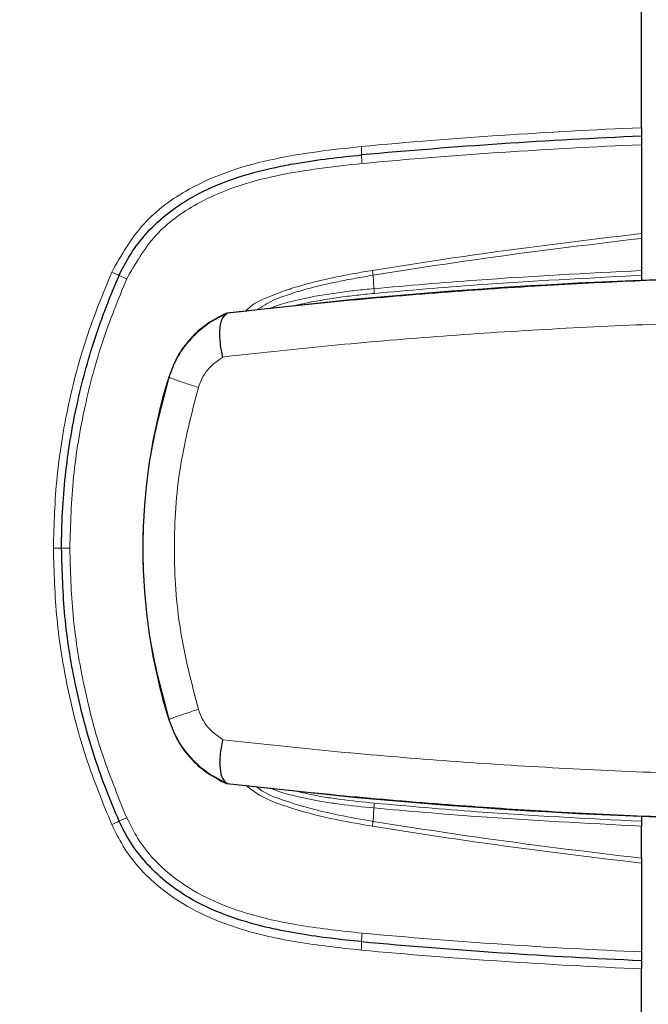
# Model space of a CAD drawing. Header units: millimetres. Extents: x 0 to 4205, y 0 to 2970.
# Tile 67 of 87: x 2038 to 2074, y 2380 to 2438. Entities that reach past the tile are written whole.
import ezdxf

# ---------------------------------------------------------------- set-up
doc = ezdxf.new("R2010")
doc.units = ezdxf.units.MM
doc.header["$LTSCALE"] = 5
doc.styles.add('SLDTEXTSTYLE0', font='TXT', dxfattribs={"width": 0.605})
doc.dimstyles.new('SLDDIMSTYLE0', dxfattribs={"dimtxt": 12.841593, "dimasz": 16.5, "dimexe": 0, "dimexo": 0.0625, "dimgap": 3.210398, "dimtad": 1, "dimdec": 0, "dimrnd": 1e-09, "dimzin": 12, "dimdsep": 46, "dimtxsty": 'SLDTEXTSTYLE0', "dimsah": 1, "dimcen": 0.09, "dimadec": 0, "dimazin": 3, "dimtfac": 1, "dimtdec": 1, "dimtofl": 0, "dimtmove": 0, "dimatfit": 3, "dimfxl": 0, "dimfrac": 2, "dimtolj": 1, "dimtzin": 12, "dimarcsym": 0})

# ---------------------------------------------------------------- blocks, each defined once
blk = doc.blocks.new('_D_7')
at = {"color": 7, "linetype": 'Continuous', "lineweight": 0}
for p, q in [((2163.821, 2742.16), (2159.412, 2742.16)), ((2159.412, 2742.16), (2159.412, 2722.438)), ((2198.119, 2742.16), (2202.529, 2742.16)), ((2202.529, 2742.16), (2202.529, 2722.438)), ((1950.031, 2550.636), (1950.031, 2724.499)), ((2399.561, 1699.776), (2399.561, 2724.499)), ((2159.412, 2722.438), (2163.821, 2722.438)), ((2202.529, 2722.438), (2198.119, 2722.438)), ((1950.031, 2719.499), (2399.561, 2719.499))]:
    blk.add_line(p, q, dxfattribs=at)
at = {"color": 7, "linetype": 'Continuous', "lineweight": 18}
for points in [[(1950.031, 2719.499), (1966.531, 2716.999), (1966.531, 2721.999)], [(2399.561, 2719.499), (2383.061, 2721.999), (2383.061, 2716.999)]]:
    blk.add_solid(points, dxfattribs=at)
at = {"color": 7, "linetype": 'Continuous', "lineweight": 18, "char_height": 13.2292, "attachment_point": 1, "style": 'SLDTEXTSTYLE0'}
for s, insert in [('450', (2166.271, 2762.153)), ('17,7', (2163.821, 2739.492))]:
    blk.add_mtext(s, dxfattribs=dict(at, insert=insert))

msp = doc.modelspace()

# ---------------------------------------------------------------- linework, layer by layer
at = {"color": 7, "linetype": 'Continuous', "lineweight": 25}
for p, q in [((2074.089, 2431.377), (2074.089, 2586.601)), ((2074.089, 2430.377), (2074.089, 2425.164)), ((2074.089, 2424.877), (2074.089, 2422.987)), ((2074.089, 2422.704), (2074.089, 2422.407)), ((2057.392, 2421.304), (2049.743, 2420.484)), ((2049.776, 2420.484), (2049.731, 2420.46)), ((2049.776, 2420.484), (2049.743, 2420.484)), ((2049.776, 2392.852), (2049.731, 2392.876)), ((2049.743, 2392.852), (2057.392, 2392.031)), ((2049.776, 2392.852), (2049.743, 2392.852)), ((2074.089, 2390.928), (2074.089, 2390.637)), ((2074.089, 2388.464), (2074.089, 2390.354)), ((2074.089, 2388.177), (2074.089, 2382.964)), ((2074.089, 1921.377), (2074.089, 2381.964))]:
    msp.add_line(p, q, dxfattribs=at)
at = {"color": 8, "linetype": 'Continuous', "lineweight": 18}
for p, q in [((2058.335, 2422.712), (2058.38, 2421.925)), ((2046.345, 2416.718), (2046.32, 2416.718)), ((2046.345, 2396.617), (2046.32, 2396.617)), ((2058.335, 2390.628), (2058.38, 2391.416))]:
    msp.add_line(p, q, dxfattribs=at)
at = {"color": 8, "linetype": 'Continuous', "lineweight": 18, "flags": 128}
for points in [[(2040.026, 2406.67), (2040.016, 2406.67), (2039.989, 2406.67), (2039.945, 2406.67), (2039.885, 2406.67), (2039.812, 2406.67), (2039.729, 2406.67), (2039.638, 2406.67), (2039.543, 2406.67)], [(2040.508, 2406.67), (2040.413, 2406.67), (2040.322, 2406.67), (2040.239, 2406.67), (2040.166, 2406.67), (2040.106, 2406.67), (2040.062, 2406.67), (2040.035, 2406.67), (2040.026, 2406.67)]]:
    msp.add_lwpolyline(points, dxfattribs=at)
at = {"color": 8, "linetype": 'Continuous', "lineweight": 18}
for centre, radius, start, end in [((2088.131, 2098.673), 333, 92.41677, 95.25624), ((2054.057, 2429.82), 3.597, 359.28395, 7.235), ((2088.096, 2098.673), 332, 92.41803, 95.25624), ((2061.25, 2429.73), 3.597, 179.28395, 187.235), ((2039.652, 2415.103), 8.475, 63.65811, 66.93141), ((2066.881, 2424.366), 8.704, 189.06808, 190.95077), ((2047.173, 2430.292), 8.475, 243.65811, 246.93141), ((2066.956, 2422.447), 8.592, 183.48216, 185.3661), ((2066.956, 2390.894), 8.592, 174.63422, 176.51817), ((2039.652, 2398.238), 8.475, 293.06859, 296.34189), ((2047.173, 2383.049), 8.475, 113.06859, 116.34189), ((2066.883, 2388.975), 8.706, 169.04973, 170.93208), ((2054.057, 2383.521), 3.597, 352.765, 0.71605), ((2061.25, 2383.611), 3.597, 172.765, 180.71605), ((2088.096, 2714.668), 332, 264.74376, 267.58197), ((2088.131, 2714.668), 333, 264.74376, 267.58323)]:
    msp.add_arc(centre, radius, start, end, dxfattribs=at)
at = {"color": 7, "linetype": 'Continuous', "lineweight": 25}
for centre, radius, start, end in [((2088.114, 2098.673), 332.5, 92.4174, 95.25624), ((2087.068, 2099.061), 323.607, 90.00001, 95.26161), ((2078.821, 2406.668), 34.02, 162.81645, 197.18355), ((2087.068, 2714.275), 323.607, 264.73839, 269.99999), ((2088.114, 2714.668), 332.5, 264.74376, 267.5826)]:
    msp.add_arc(centre, radius, start, end, dxfattribs=at)
for points, knots in [([(2074.089, 2431.377), (2074.089, 2431.32), (2074.089, 2431.208), (2074.089, 2431.058), (2074.089, 2430.945), (2074.089, 2430.885), (2074.089, 2430.879), (2074.089, 2430.877)], [0, 0, 0, 0, 0.214846, 0.429701, 0.644354, 0.858876, 1, 1, 1, 1]), ([(2074.089, 2430.877), (2074.089, 2430.871), (2074.089, 2430.86), (2074.089, 2430.774), (2074.089, 2430.648), (2074.089, 2430.507), (2074.089, 2430.414), (2074.089, 2430.377)], [0, 0, 0, 0, 0.214695, 0.429397, 0.643953, 0.858492, 1, 1, 1, 1]), ([(2043.413, 2422.697), (2043.413, 2422.698), (2043.85, 2423.686), (2045.085, 2425.511), (2047.519, 2427.331), (2050.088, 2428.427), (2052.146, 2428.969), (2054.671, 2429.454), (2056.367, 2429.656), (2057.654, 2429.775), (2057.654, 2429.775)], [0, 0, 0, 0, 0.000004, 0.194165, 0.386343, 0.538015, 0.693575, 0.767764, 0.999996, 1, 1, 1, 1]), ([(2074.089, 2425.164), (2074.089, 2425.111), (2074.089, 2425.013), (2074.089, 2424.921), (2074.089, 2424.883), (2074.089, 2424.877)], [0, 0, 0, 0, 0.495814, 0.925543, 1, 1, 1, 1]), ([(2074.089, 2422.987), (2074.089, 2422.952), (2074.089, 2422.882), (2074.089, 2422.778), (2074.089, 2422.719), (2074.089, 2422.704)], [0, 0, 0, 0, 0.428747, 0.857481, 1, 1, 1, 1]), ([(2040.026, 2406.67), (2040.026, 2406.67), (2040.026, 2408.09), (2040.178, 2410.932), (2040.848, 2415.048), (2041.919, 2418.989), (2042.872, 2421.476), (2043.413, 2422.697), (2043.413, 2422.697)], [0, 0, 0, 0, 0.000004, 0.258256, 0.516507, 0.757023, 0.999996, 1, 1, 1, 1]), ([(2049.546, 2420.408), (2049.185, 2420.217), (2048.482, 2419.843), (2047.562, 2418.99), (2046.79, 2417.959), (2046.476, 2417.129), (2046.32, 2416.718)], [0, 0, 0, 0, 0.247068, 0.482062, 0.743335, 1, 1, 1, 1]), ([(2049.493, 2417.907), (2049.439, 2418.169), (2049.326, 2418.725), (2049.307, 2419.501), (2049.42, 2420.181), (2049.624, 2420.364), (2049.731, 2420.46)], [0, 0, 0, 0, 0.211513, 0.449617, 0.712945, 1, 1, 1, 1]), ([(2049.546, 2420.408), (2049.602, 2420.431), (2049.713, 2420.477), (2049.733, 2420.482), (2049.743, 2420.484)], [0, 0, 0, 0, 0.4981006, 1, 1, 1, 1]), ([(2043.413, 2390.643), (2043.413, 2390.643), (2042.838, 2391.942), (2041.827, 2394.602), (2040.781, 2398.637), (2040.142, 2402.675), (2040.065, 2405.334), (2040.026, 2406.67)], [0, 0, 0, 0, 0.0000036, 0.2582544, 0.5165035, 0.7570222, 1, 1, 1, 1]), ([(2046.32, 2396.617), (2046.475, 2396.207), (2046.789, 2395.379), (2047.56, 2394.347), (2048.481, 2393.494), (2049.185, 2393.12), (2049.546, 2392.928)], [0, 0, 0, 0, 0.256283, 0.517196, 0.752466, 1, 1, 1, 1]), ([(2049.493, 2395.428), (2049.43, 2395.111), (2049.309, 2394.492), (2049.317, 2393.704), (2049.449, 2393.11), (2049.638, 2392.953), (2049.731, 2392.876)], [0, 0, 0, 0, 0.256497, 0.500407, 0.753241, 1, 1, 1, 1]), ([(2049.546, 2392.928), (2049.602, 2392.905), (2049.713, 2392.858), (2049.733, 2392.854), (2049.743, 2392.852)], [0, 0, 0, 0, 0.498101, 1, 1, 1, 1]), ([(2057.654, 2383.566), (2057.654, 2383.566), (2056.446, 2383.677), (2054.025, 2383.965), (2050.863, 2384.645), (2048.255, 2385.67), (2045.989, 2387.06), (2044.357, 2388.816), (2043.61, 2390.198), (2043.413, 2390.643), (2043.413, 2390.643)], [0, 0, 0, 0, 0.000004, 0.217751, 0.437906, 0.578675, 0.719044, 0.912499, 0.999996, 1, 1, 1, 1]), ([(2074.089, 2390.637), (2074.089, 2390.592), (2074.089, 2390.502), (2074.089, 2390.409), (2074.089, 2390.365), (2074.089, 2390.354)], [0, 0, 0, 0, 0.42917, 0.858358, 1, 1, 1, 1]), ([(2074.089, 2388.464), (2074.089, 2388.423), (2074.089, 2388.345), (2074.089, 2388.238), (2074.089, 2388.185), (2074.089, 2388.177)], [0, 0, 0, 0, 0.495855, 0.924928, 1, 1, 1, 1]), ([(2074.089, 2382.964), (2074.089, 2382.907), (2074.089, 2382.795), (2074.089, 2382.645), (2074.089, 2382.532), (2074.089, 2382.472), (2074.089, 2382.466), (2074.089, 2382.464)], [0, 0, 0, 0, 0.214846, 0.4297, 0.644354, 0.858876, 1, 1, 1, 1]), ([(2074.089, 2382.464), (2074.089, 2382.458), (2074.089, 2382.447), (2074.089, 2382.361), (2074.089, 2382.234), (2074.089, 2382.094), (2074.089, 2382.001), (2074.089, 2381.964)], [0, 0, 0, 0, 0.214695, 0.429397, 0.643953, 0.858492, 1, 1, 1, 1])]:
    msp.add_open_spline(points, degree=3, knots=knots, dxfattribs=at)
at = {"color": 8, "linetype": 'Continuous', "lineweight": 18}
for points, knots in [([(2042.973, 2422.9), (2043.537, 2423.887), (2044.663, 2425.858), (2047.257, 2427.744), (2049.921, 2428.897), (2053.312, 2429.794), (2055.916, 2430.083), (2057.625, 2430.273)], [0, 0, 0, 0, 0.195981, 0.391397, 0.544163, 0.700927, 1, 1, 1, 1]), ([(2057.682, 2429.277), (2056.005, 2429.091), (2053.501, 2428.814), (2050.254, 2427.962), (2047.787, 2426.905), (2045.394, 2425.183), (2044.367, 2423.392), (2043.852, 2422.495)], [0, 0, 0, 0, 0.312664, 0.466973, 0.620787, 0.810082, 1, 1, 1, 1]), ([(2058.285, 2422.994), (2060.28, 2423.308), (2065.533, 2424.133), (2070.814, 2424.769), (2074.089, 2425.164)], [0, 0, 0, 0, 0.379623, 1, 1, 1, 1]), ([(2074.089, 2424.877), (2070.829, 2424.484), (2065.565, 2423.849), (2060.328, 2423.026), (2058.335, 2422.712)], [0, 0, 0, 0, 0.619513, 1, 1, 1, 1]), ([(2039.543, 2406.67), (2039.585, 2408.073), (2039.669, 2410.878), (2040.356, 2415.009), (2041.405, 2419.05), (2042.448, 2421.612), (2042.973, 2422.9)], [0, 0, 0, 0, 0.251792, 0.503587, 0.750462, 1, 1, 1, 1]), ([(2050.838, 2420.601), (2050.861, 2420.627), (2051.264, 2421.066), (2052.186, 2421.441), (2053.111, 2421.802), (2053.702, 2421.99), (2054.636, 2422.268), (2055.846, 2422.549), (2057.237, 2422.819), (2057.936, 2422.936), (2058.285, 2422.994)], [0, 0, 0, 0, 0.013361, 0.225944, 0.360615, 0.394259, 0.461551, 0.73084, 0.865421, 1, 1, 1, 1]), ([(2058.38, 2421.925), (2060.393, 2422.101), (2065.622, 2422.557), (2070.865, 2422.823), (2074.089, 2422.987)], [0, 0, 0, 0, 0.384942, 1, 1, 1, 1]), ([(2043.852, 2422.495), (2043.358, 2421.286), (2042.365, 2418.854), (2041.332, 2414.953), (2040.638, 2410.879), (2040.551, 2408.073), (2040.508, 2406.67)], [0, 0, 0, 0, 0.240516, 0.483492, 0.741743, 1, 1, 1, 1]), ([(2087.586, 2422.668), (2086.643, 2422.665), (2084.774, 2422.661), (2081.971, 2422.623), (2079.195, 2422.563), (2076.427, 2422.479), (2073.69, 2422.374), (2070.949, 2422.245), (2067.028, 2422.029), (2061.961, 2421.679), (2055.822, 2421.147), (2051.801, 2420.706), (2049.776, 2420.484)], [0, 0, 0, 0, 0.072813, 0.144259, 0.216221, 0.286935, 0.358007, 0.428261, 0.500614, 0.665989, 0.83185, 1, 1, 1, 1]), ([(2058.335, 2422.712), (2057.988, 2422.654), (2057.293, 2422.538), (2055.912, 2422.27), (2054.715, 2421.99), (2053.791, 2421.716), (2053.213, 2421.528), (2052.433, 2421.266), (2051.813, 2420.876), (2051.486, 2420.671)], [0, 0, 0, 0, 0.146942, 0.293699, 0.586369, 0.659151, 0.695456, 0.839937, 1, 1, 1, 1]), ([(2074.089, 2422.704), (2070.87, 2422.54), (2065.635, 2422.275), (2060.413, 2421.819), (2058.402, 2421.643)], [0, 0, 0, 0, 0.614859, 1, 1, 1, 1]), ([(2052.297, 2420.758), (2052.387, 2420.799), (2052.808, 2420.988), (2053.435, 2421.147), (2054.658, 2421.442), (2055.898, 2421.644), (2057.316, 2421.822), (2058.025, 2421.891), (2058.38, 2421.925)], [0, 0, 0, 0, 0.047689, 0.223049, 0.309989, 0.655879, 0.828062, 1, 1, 1, 1]), ([(2058.402, 2421.643), (2058.049, 2421.609), (2057.344, 2421.54), (2055.937, 2421.367), (2054.716, 2421.149), (2053.832, 2420.962), (2053.647, 2420.906), (2053.631, 2420.901)], [0, 0, 0, 0, 0.219928, 0.439861, 0.879976, 0.989947, 1, 1, 1, 1]), ([(2049.731, 2420.46), (2049.337, 2420.263), (2048.573, 2419.879), (2047.604, 2418.999), (2046.815, 2417.954), (2046.501, 2417.128), (2046.345, 2416.718)], [0, 0, 0, 0, 0.2545069, 0.4937857, 0.7494532, 1, 1, 1, 1]), ([(2087.7, 2420.081), (2085.538, 2420.068), (2081.169, 2420.042), (2074.579, 2419.841), (2068.037, 2419.528), (2061.67, 2419.097), (2055.495, 2418.568), (2051.488, 2418.127), (2049.493, 2417.907)], [0, 0, 0, 0, 0.165197, 0.3338408, 0.5028638, 0.6703751, 0.8358617, 1, 1, 1, 1]), ([(2049.493, 2417.907), (2049.178, 2417.683), (2048.706, 2417.345), (2048.267, 2416.681), (2048.131, 2416.309), (2048.062, 2416.123)], [0, 0, 0, 0, 0.499217, 0.750191, 1, 1, 1, 1]), ([(2046.345, 2416.718), (2045.917, 2415.101), (2045.045, 2411.802), (2044.706, 2406.656), (2045.05, 2401.514), (2045.918, 2398.231), (2046.345, 2396.617)], [0, 0, 0, 0, 0.245682, 0.501177, 0.754932, 1, 1, 1, 1]), ([(2048.062, 2416.123), (2047.797, 2416.209), (2047.267, 2416.38), (2046.561, 2416.621), (2046.427, 2416.681), (2046.345, 2416.718)], [0, 0, 0, 0, 0.280756, 0.561522, 1, 1, 1, 1]), ([(2048.062, 2416.123), (2047.661, 2414.571), (2046.857, 2411.465), (2046.553, 2406.656), (2046.862, 2401.852), (2047.662, 2398.76), (2048.062, 2397.213)], [0, 0, 0, 0, 0.250305, 0.501179, 0.750367, 1, 1, 1, 1]), ([(2042.973, 2390.441), (2042.444, 2391.741), (2041.386, 2394.34), (2040.342, 2398.395), (2039.666, 2402.515), (2039.584, 2405.28), (2039.543, 2406.67)], [0, 0, 0, 0, 0.251793, 0.503586, 0.750462, 1, 1, 1, 1]), ([(2040.508, 2406.67), (2040.546, 2405.364), (2040.621, 2402.738), (2041.255, 2398.753), (2042.268, 2394.746), (2043.324, 2392.146), (2043.852, 2390.846)], [0, 0, 0, 0, 0.240519, 0.483497, 0.741748, 1, 1, 1, 1]), ([(2048.062, 2397.213), (2047.797, 2397.127), (2047.267, 2396.955), (2046.561, 2396.715), (2046.427, 2396.654), (2046.345, 2396.617)], [0, 0, 0, 0, 0.280756, 0.561522, 1, 1, 1, 1]), ([(2048.062, 2397.213), (2048.132, 2397.026), (2048.269, 2396.654), (2048.707, 2395.989), (2049.178, 2395.653), (2049.493, 2395.428)], [0, 0, 0, 0, 0.251525, 0.500994, 1, 1, 1, 1]), ([(2046.345, 2396.617), (2046.501, 2396.208), (2046.816, 2395.38), (2047.606, 2394.335), (2048.575, 2393.455), (2049.338, 2393.073), (2049.731, 2392.876)], [0, 0, 0, 0, 0.2508619, 0.5069125, 0.7458563, 1, 1, 1, 1]), ([(2049.493, 2395.428), (2051.488, 2395.209), (2055.495, 2394.768), (2061.671, 2394.239), (2068.038, 2393.807), (2074.579, 2393.494), (2081.169, 2393.294), (2085.538, 2393.268), (2087.7, 2393.255)], [0, 0, 0, 0, 0.164136, 0.329629, 0.497144, 0.666166, 0.834803, 1, 1, 1, 1]), ([(2049.776, 2392.852), (2052.049, 2392.604), (2056.326, 2392.137), (2062.482, 2391.619), (2067.444, 2391.282), (2071.422, 2391.065), (2074.632, 2390.922), (2077.633, 2390.817), (2080.647, 2390.738), (2083.899, 2390.681), (2086.284, 2390.672), (2087.586, 2390.668)], [0, 0, 0, 0, 0.188564, 0.354862, 0.499394, 0.583782, 0.666976, 0.749194, 0.815928, 0.899508, 1, 1, 1, 1]), ([(2058.285, 2390.347), (2057.606, 2390.463), (2056.699, 2390.618), (2054.91, 2391.002), (2053.359, 2391.429), (2051.756, 2392.045), (2051.133, 2392.534), (2050.883, 2392.729)], [0, 0, 0, 0, 0.263485, 0.351244, 0.698873, 0.879353, 1, 1, 1, 1]), ([(2051.471, 2392.666), (2051.577, 2392.585), (2052.049, 2392.226), (2053.471, 2391.712), (2054.987, 2391.279), (2056.759, 2390.899), (2057.659, 2390.745), (2058.335, 2390.628)], [0, 0, 0, 0, 0.055666, 0.246193, 0.619793, 0.714643, 1, 1, 1, 1]), ([(2058.38, 2391.416), (2057.709, 2391.484), (2056.723, 2391.584), (2055.11, 2391.822), (2053.861, 2392.08), (2052.819, 2392.355), (2052.42, 2392.53), (2052.316, 2392.576)], [0, 0, 0, 0, 0.326653, 0.480155, 0.789046, 0.945104, 1, 1, 1, 1]), ([(2053.668, 2392.431), (2054.267, 2392.297), (2055.173, 2392.095), (2056.755, 2391.866), (2057.735, 2391.766), (2058.402, 2391.698)], [0, 0, 0, 0, 0.383834, 0.580487, 1, 1, 1, 1]), ([(2058.402, 2391.698), (2060.413, 2391.522), (2065.635, 2391.066), (2070.87, 2390.8), (2074.089, 2390.637)], [0, 0, 0, 0, 0.385143, 1, 1, 1, 1]), ([(2074.089, 2390.354), (2070.865, 2390.518), (2065.622, 2390.784), (2060.393, 2391.24), (2058.38, 2391.416)], [0, 0, 0, 0, 0.615056, 1, 1, 1, 1]), ([(2043.852, 2390.846), (2044.059, 2390.433), (2044.726, 2389.105), (2046.309, 2387.445), (2048.472, 2386.113), (2051.004, 2385.123), (2054.1, 2384.449), (2056.489, 2384.192), (2057.682, 2384.064)], [0, 0, 0, 0, 0.085474, 0.275105, 0.414578, 0.554462, 0.777395, 1, 1, 1, 1]), ([(2058.335, 2390.628), (2060.328, 2390.315), (2065.565, 2389.492), (2070.829, 2388.857), (2074.089, 2388.464)], [0, 0, 0, 0, 0.38049, 1, 1, 1, 1]), ([(2057.625, 2383.068), (2056.359, 2383.205), (2053.826, 2383.479), (2050.552, 2384.216), (2047.895, 2385.3), (2045.591, 2386.758), (2043.908, 2388.562), (2043.188, 2390.009), (2042.973, 2390.441)], [0, 0, 0, 0, 0.221607, 0.44358, 0.581512, 0.719096, 0.916166, 1, 1, 1, 1]), ([(2074.089, 2388.177), (2070.814, 2388.572), (2065.533, 2389.208), (2060.28, 2390.033), (2058.285, 2390.347)], [0, 0, 0, 0, 0.620375, 1, 1, 1, 1])]:
    msp.add_open_spline(points, degree=3, knots=knots, dxfattribs=at)

# ---------------------------------------------------------------- dimensions: what is measured, and where the dimension line sits
at = {"color": 7, "linetype": 'Continuous', "lineweight": 18}
dim = msp.add_linear_dim(base=(2399.561, 2719.499), p1=(1950.031, 2550.636), p2=(2399.561, 1699.776), dimstyle='SLDDIMSTYLE0', dxfattribs=at)
dim.commit()
dim.dimension.update_dxf_attribs({"geometry": '_D_7', "text_midpoint": (2180.97, 2719.499), "dimtype": 160})

doc.saveas('drawing.dxf')
